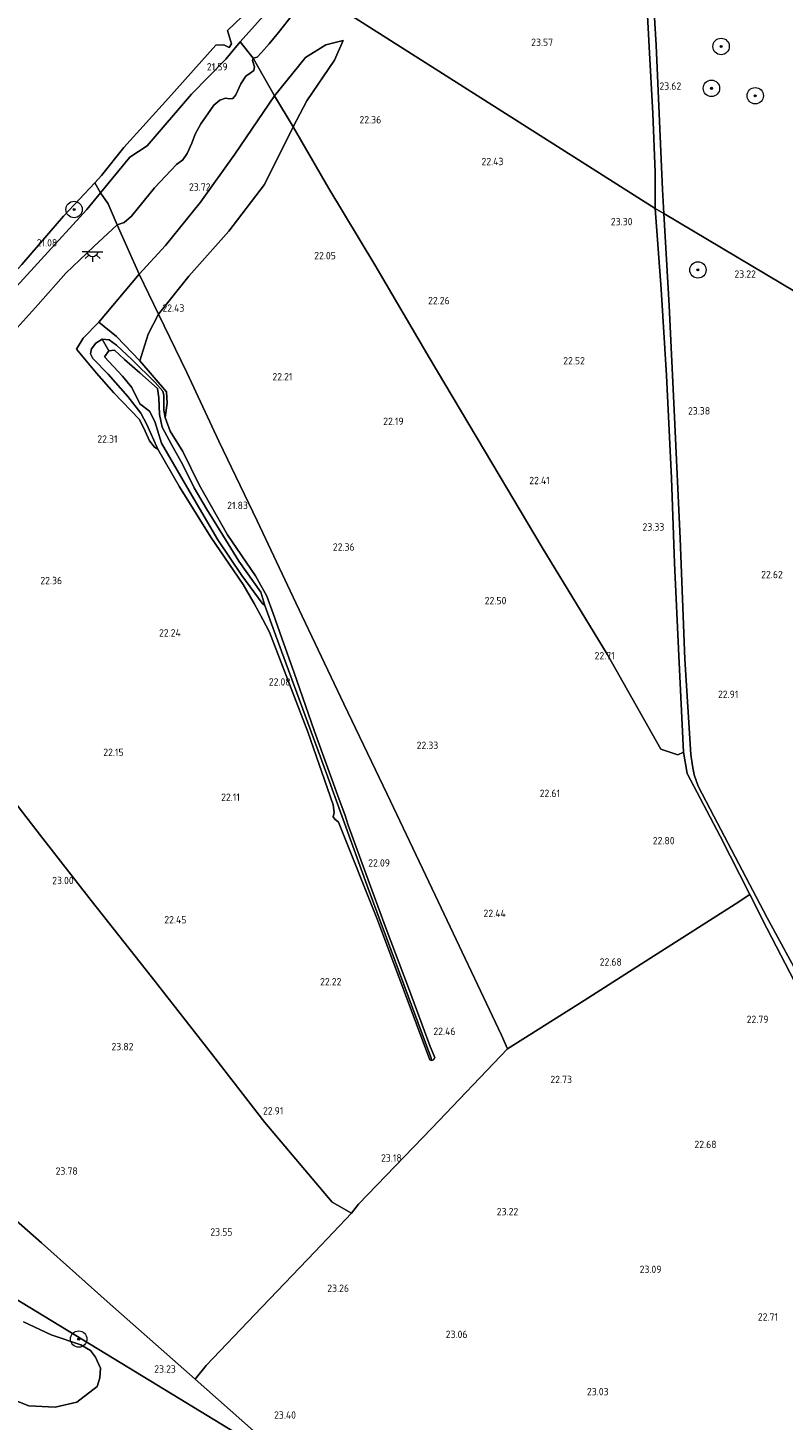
# Model space of a CAD drawing. Header units: metres. Extents: x 185049 to 189876, y 349292 to 352302.
# Tile 102 of 256: x 187994 to 188178, y 350560 to 350899. Entities that reach past the tile are written whole.
import ezdxf
from ezdxf.enums import TextEntityAlignment as Align

# ---------------------------------------------------------------- set-up
doc = ezdxf.new("R2010")
doc.units = ezdxf.units.M
for name, color, linetype, lineweight in [('B-WE-GR-BOOM-S', 90, 'Continuous', 25), ('B-WE-GR-GRAS-GV', 60, 'Continuous', 13), ('B-WE-GW-TALUD_KRUIN-G', 90, 'Continuous', 18), ('B-WE-GW-TALUD_TEEN-G', 90, 'Continuous', 18), ('B-WE-IE-TERREINAFSCHEIDING_DOORGANG-G', 210, 'Continuous', 18), ('B-WE-IE-TERREINAFSCHEIDING_KUNSTMATIG_HEKWERK-G', 20, 'IE-TERREINAFSCHEIDING-KUNSTMATIG', 18), ('B-WE-KL-ET_LS_OV_LICHTPUNT-S', 190, 'Continuous', 25), ('B-WE-OB-BEKLEDING_STORTSTEEN-GV', 30, 'Continuous', 18), ('B-WE-OB-OEVERVOORZIENING-G', 7, 'Continuous', 18), ('B-WE-OG-TERREIN_GROEN-GV', 7, 'Continuous', 18), ('B-WE-OG-WATER_GREPPEL-G', 160, 'Continuous', 18), ('B-WE-OG-WATER_RIVIER-GV', 130, 'Continuous', 18), ('B-WE-OG-WATER_SLOOT-G', 120, 'Continuous', 18), ('B-WE-OG-WATER_SLOOT-GV', 120, 'Continuous', 18), ('X-XX-AL-HOOGTELABEL-S', 7, 'Continuous', 25)]:
    doc.layers.add(name, color=color, linetype=linetype, lineweight=lineweight)
doc.styles.add('NLCS-ISO-ANNOTATIVE-T18', font='NLCS-ISO.ttf', dxfattribs={"height": 1.8})
doc.linetypes.add('IE-TERREINAFSCHEIDING-KUNSTMATIG', pattern='A,4,[82,NLCS.SHX,S=0.75,R=90,X=0,Y=0],4,-2', length=10)

# ---------------------------------------------------------------- blocks, each defined once
blk = doc.blocks.new('SAL-HOOGTELABEL-SO')
at = {"color": 0, "linetype": 'ByBlock', "lineweight": -2, "style": 'NLCS-ISO-ANNOTATIVE-T18'}
blk.add_attdef('HOOGTE', text='', height=1.8, dxfattribs=at).set_placement((2.79, 0), align=Align.RIGHT)
blk = doc.blocks.new('SGR-BOOM_01-SO')
at = {"linetype": 'ByBlock', "lineweight": 18}
h = blk.add_hatch(color=0, dxfattribs=at)
h.dxf.hatch_style = 1
edge = h.paths.add_edge_path()
edge.add_arc((0, 0), 0.25, 0, 360)
at = {"color": 0, "linetype": 'ByBlock', "lineweight": 18}
for radius in [2, 0.25]:
    blk.add_circle((0, 0), radius, dxfattribs=at)
blk = doc.blocks.new('SKL-ET_OV_LICHTPUNT-SO')
at = {"color": 0, "linetype": 'ByBlock', "lineweight": 18}
for points in [[(-1.25, 0), (-2.5, 0)], [(1.25, 0), (2.5, 0)], [(-0.92, -0.85), (-1.83, -1.7)], [(0, -1.25), (0, -2.5)], [(0.92, -0.85), (1.83, -1.7)]]:
    blk.add_lwpolyline(points, dxfattribs=at)
blk.add_lwpolyline([(0, 0), (1.25, 0, -1), (-1.25, 0)], format="xyb", close=True, dxfattribs=at)

msp = doc.modelspace()

# ---------------------------------------------------------------- linework, layer by layer
at = {"layer": 'B-WE-GR-GRAS-GV'}
for points in [[(188149.038, 350859.832, 23.886), (188149.377, 350853.973, 23.815), (188147.303, 350855.223, 23.935), (188147.255, 350864.036, 23.905), (188146.707, 350878.327, 23.944), (188145.82, 350894.587, 24.025), (188144.837, 350913.036, 24.162), (188144.102, 350928.879, 24.076), (188143.419, 350948.197, 23.999), (188142.931, 350965.839, 23.948), (188142.39, 350982.147, 24.085), (188141.987, 350996.902, 23.602), (188144.475, 351001.696, 23.657), (188144.893, 350999.663, 23.916), (188144.192, 350981.228, 23.939), (188144.76, 350959.654, 23.924), (188145.63, 350925.99, 24.021), (188147.501, 350894.998, 23.872)], [(188147.255, 350864.036, 23.905), (188147.303, 350855.223, 23.935), (188063.175, 350908.602, 23.426), (188072.337, 350917.727, 23.559), (188080.075, 350926.923, 23.589), (188087.41, 350934.654, 23.627), (188093.73, 350941.35, 23.67), (188100.614, 350950.428, 23.619), (188107.516, 350958.274, 23.52), (188115.955, 350967.226, 23.666), (188122.188, 350974.779, 23.619), (188126.679, 350980.817, 23.555), (188136.301, 350990.719, 23.508), (188139.348, 350993.011, 23.567), (188141.987, 350996.902, 23.602), (188142.39, 350982.147, 24.085), (188142.931, 350965.839, 23.948), (188143.419, 350948.197, 23.999), (188144.102, 350928.879, 24.076), (188144.837, 350913.036, 24.162), (188145.82, 350894.587, 24.025), (188146.707, 350878.327, 23.944)], [(188050.303, 350892.065, 23.561), (188049.324, 350891.824, 23.584), (188046.179, 350895.797, 21.561), (188059.557, 350910.869, 21.596), (188063.175, 350908.602, 23.426), (188061.902, 350906.413, 23.491), (188058.826, 350902.324, 23.453), (188055.492, 350898.062, 23.453), (188053.19, 350895.347, 23.515), (188051.368, 350893.164, 23.534)], [(188045.079, 350882.905, 23.645), (188044.375, 350882.012, 23.649), (188043.653, 350881.943, 23.641), (188042.605, 350882.081, 23.637), (188041.179, 350881.548, 23.645), (188039.753, 350880.328, 23.645), (188038.24, 350878.248, 23.649), (188036.556, 350875.825, 23.653), (188035.199, 350873.282, 23.645), (188034.391, 350871.065, 23.653), (188033.246, 350868.549, 23.666), (188032.213, 350867.053, 23.688), (188030.629, 350865.928, 23.727), (188025.28, 350860.253, 23.741), (188019.683, 350853.282, 23.644), (188017.866, 350851.782, 23.631), (188016.142, 350851.166, 23.644), (188013.999, 350856.335, 21.828), (188012.103, 350859.033, 21.284), (188019.273, 350867.676, 21.396), (188023.449, 350870.481, 21.434), (188034.259, 350883.082, 21.434), (188042.647, 350891.552, 21.519), (188046.179, 350895.797, 21.561), (188049.324, 350891.824, 23.584), (188049.134, 350891.274, 23.61), (188049.633, 350889.693, 23.603), (188049.444, 350888.8, 23.626), (188048.55, 350888.129, 23.614), (188047.519, 350887.442, 23.61), (188046.334, 350885.586, 23.614)], [(188062.392, 350881.385, 22.766), (188059.048, 350875.102, 22.719), (188054.534, 350882.644, 23.618), (188062.087, 350891.969, 23.474), (188067.006, 350895.097, 23.415), (188071.214, 350896.158, 23.228), (188069.099, 350891.332, 22.897)], [(188054.534, 350882.644, 23.618), (188044.871, 350868.418, 23.669), (188036.497, 350856.708, 23.69), (188027.937, 350846.205, 23.686), (188021.557, 350839.186, 23.703), (188016.142, 350851.166, 23.644), (188017.866, 350851.782, 23.631), (188019.683, 350853.282, 23.644), (188025.28, 350860.253, 23.741), (188030.629, 350865.928, 23.727), (188032.213, 350867.053, 23.688), (188033.246, 350868.549, 23.666), (188034.391, 350871.065, 23.653), (188035.199, 350873.282, 23.645), (188036.556, 350875.825, 23.653), (188038.24, 350878.248, 23.649), (188039.753, 350880.328, 23.645), (188041.179, 350881.548, 23.645), (188042.605, 350882.081, 23.637), (188043.653, 350881.943, 23.641), (188044.375, 350882.012, 23.649), (188045.079, 350882.905, 23.645), (188046.334, 350885.586, 23.614), (188047.519, 350887.442, 23.61), (188048.55, 350888.129, 23.614), (188049.444, 350888.8, 23.626), (188049.633, 350889.693, 23.603), (188049.134, 350891.274, 23.61), (188049.324, 350891.824, 23.584)], [(188033.664, 350838.708, 22.456), (188026.206, 350829.463, 22.609), (188021.557, 350839.186, 23.703), (188027.937, 350846.205, 23.686), (188036.497, 350856.708, 23.69), (188044.871, 350868.418, 23.669), (188054.534, 350882.644, 23.618), (188059.048, 350875.102, 22.719), (188052.047, 350861.057, 22.427), (188043.374, 350849.683, 22.363)], [(188148.653, 350723.453, 23.169), (188152.815, 350722.013, 23.203), (188154.171, 350722.718, 23.275), (188155.052, 350717.51, 23.433), (188163.129, 350702.179, 23.164), (188170.335, 350687.981, 22.911), (188166.812, 350685.632, 22.796), (188146.855, 350672.998, 22.876), (188129.991, 350662.173, 22.613), (188111.33, 350650.417, 22.584), (188109.864, 350653.671, 22.554), (188093.674, 350687.799, 22.376), (188081.939, 350712.483, 22.282), (188071.436, 350734.469, 22.257), (188059.742, 350759.086, 22.1), (188050.295, 350779.022, 21.824), (188040.968, 350798.5, 21.875), (188033.143, 350815.18, 22.13), (188026.206, 350829.463, 22.609), (188033.664, 350838.708, 22.456), (188043.374, 350849.683, 22.363), (188052.047, 350861.057, 22.427), (188059.048, 350875.102, 22.719), (188067.765, 350860.088, 22.236), (188078.955, 350841.425, 22.151), (188092.23, 350818.882, 22.202), (188105.667, 350796.206, 22.253), (188119.764, 350772.597, 22.456), (188135.62, 350746.59, 22.74)], [(188023.685, 350824.541, 22.554), (188021.727, 350818.041, 22.38), (188015.972, 350823.987, 23.203), (188011.665, 350827.459, 23.775), (188021.557, 350839.186, 23.703), (188026.206, 350829.463, 22.609)], [(188015.972, 350823.987, 23.203), (188021.727, 350818.041, 22.38), (188028.189, 350810.512, 21.824), (188028.378, 350807.731, 21.875), (188027.845, 350804.262, 21.85), (188027.56, 350805.994, 21.608), (188027.526, 350809.62, 21.593), (188027.268, 350810.651, 21.623), (188025.429, 350812.816, 21.712), (188019.759, 350818.401, 22.011), (188015.995, 350821.872, 22.142), (188014.225, 350823.143, 22.188), (188012.49, 350823.367, 22.219), (188010.995, 350822.353, 22.211), (188009.946, 350820.944, 22.25), (188009.637, 350819.723, 22.253), (188010.204, 350818.624, 22.242), (188013.985, 350814.843, 21.935), (188018.797, 350809.345, 21.754), (188021.907, 350805.341, 21.738), (188023.402, 350802.574, 21.731), (188026.066, 350796.56, 21.704), (188025.284, 350797.021, 21.873), (188024.089, 350798.552, 21.965), (188023.023, 350800.889, 22.027), (188021.614, 350803.741, 22.142), (188015.346, 350810.264, 22.444), (188011.106, 350815.068, 22.986), (188006.256, 350820.876, 23.534), (188007.899, 350823.615, 23.589), (188011.665, 350827.459, 23.775)], [(188092.584, 350648.387, 22.127), (188092.861, 350647.557, 22.378), (188092.4, 350647.665, 22.357), (188079.631, 350681.843, 22.119), (188070.076, 350705.608, 21.973), (188069.217, 350706.381, 21.969), (188068.787, 350706.897, 21.969), (188069.079, 350707.996, 21.996), (188068.822, 350709.887, 22.015), (188062.601, 350727.603, 22.081), (188053.303, 350751.969, 22.054), (188051.654, 350755.028, 21.869), (188049.557, 350758.911, 21.842), (188046.842, 350763.534, 21.75), (188038.971, 350775.115, 21.692), (188031.393, 350787.367, 21.685), (188026.066, 350796.56, 21.704), (188023.402, 350802.574, 21.731), (188021.907, 350805.341, 21.738), (188018.797, 350809.345, 21.754), (188013.985, 350814.843, 21.935), (188010.204, 350818.624, 22.242), (188009.637, 350819.723, 22.253), (188009.946, 350820.944, 22.25), (188010.995, 350822.353, 22.211), (188012.49, 350823.367, 22.219), (188014.134, 350820.511, 21.332), (188013.053, 350818.994, 21.332), (188017.455, 350814.305, 21.167), (188019.743, 350811.574, 21.18), (188021.671, 350807.59, 21.209), (188024.019, 350805.776, 21.231), (188025.336, 350803.275, 21.277), (188026.989, 350797.962, 21.248), (188033.755, 350786.368, 21.282), (188040.676, 350774.424, 21.345), (188046.561, 350765.717, 21.362), (188051.517, 350758.965, 21.4), (188052.13, 350758.396, 21.466), (188054.742, 350751.248, 21.635), (188067.15, 350717.465, 21.819), (188077.358, 350689.422, 21.865)], [(188015.995, 350821.872, 22.142), (188019.759, 350818.401, 22.011), (188025.429, 350812.816, 21.712), (188027.268, 350810.651, 21.623), (188027.526, 350809.62, 21.593), (188027.56, 350805.994, 21.608), (188027.845, 350804.262, 21.85), (188029.092, 350800.935, 21.676), (188032.197, 350795.968, 21.731), (188036.15, 350787.861, 21.867), (188043.058, 350775.644, 21.679), (188049.863, 350765.626, 21.652), (188052.63, 350760.677, 21.66), (188054.16, 350756.518, 21.736), (188056.273, 350750.435, 21.905), (188059.281, 350742.015, 22.021), (188064.179, 350727.925, 21.994), (188070.554, 350710.518, 22.025), (188071.671, 350707.511, 22.04), (188072.462, 350704.882, 22.028), (188076.741, 350693.077, 22.036), (188081.742, 350679.622, 22.094), (188087.138, 350665.239, 22.14), (188092.465, 350650.977, 22.374), (188093.6, 350648.262, 22.393), (188093.256, 350647.66, 22.382), (188092.861, 350647.557, 22.378), (188092.584, 350648.387, 22.127), (188077.358, 350689.422, 21.865), (188067.15, 350717.465, 21.819), (188054.742, 350751.248, 21.635), (188052.13, 350758.396, 21.466), (188051.169, 350761.688, 21.392), (188045.814, 350769.236, 21.332), (188041.919, 350775.547, 21.315), (188037.963, 350781.964, 21.286), (188034.919, 350787.072, 21.315), (188032.189, 350792.748, 21.26), (188029.431, 350797.652, 21.265), (188027.152, 350801.918, 21.294), (188026.448, 350805.015, 21.226), (188026.324, 350809.069, 21.201), (188025.993, 350811.332, 21.222), (188021.659, 350815.166, 21.248), (188017.936, 350818.353, 21.273), (188015.551, 350820.693, 21.303), (188014.134, 350820.511, 21.332), (188012.49, 350823.367, 22.219), (188014.225, 350823.143, 22.188)]]:
    msp.add_polyline3d(points, close=True, dxfattribs=at)
for points in [[(188231.162, 350805.324, 22.541), (188149.377, 350853.973, 23.815), (188149.038, 350859.832, 23.886), (188147.501, 350894.998, 23.872), (188145.63, 350925.99, 24.021)], [(188063.175, 350908.602, 23.426), (188147.303, 350855.223, 23.935), (188148.754, 350835.558, 23.657), (188150.087, 350814.46, 23.338), (188151.303, 350789.499, 23.508), (188152.035, 350768.758, 23.427), (188153.028, 350746.199, 23.232), (188154.171, 350722.718, 23.275), (188152.815, 350722.013, 23.203), (188148.653, 350723.453, 23.169), (188135.62, 350746.59, 22.74), (188119.764, 350772.597, 22.456), (188105.667, 350796.206, 22.253), (188092.23, 350818.882, 22.202), (188078.955, 350841.425, 22.151), (188067.765, 350860.088, 22.236), (188059.048, 350875.102, 22.719), (188062.392, 350881.385, 22.766), (188069.099, 350891.332, 22.897), (188071.214, 350896.158, 23.228), (188067.006, 350895.097, 23.415), (188062.087, 350891.969, 23.474), (188054.534, 350882.644, 23.618), (188049.324, 350891.824, 23.584), (188050.303, 350892.065, 23.561), (188051.368, 350893.164, 23.534), (188053.19, 350895.347, 23.515), (188055.492, 350898.062, 23.453), (188058.826, 350902.324, 23.453)], [(187981.235, 350824.853, 21.358), (187997.657, 350842.724, 21.388), (188008.791, 350854.965, 21.349), (188012.103, 350859.033, 21.284), (188013.999, 350856.335, 21.828), (188016.142, 350851.166, 23.644), (188010.492, 350845.926, 23.729), (188003.695, 350839.401, 23.724), (187996.884, 350831.757, 23.685), (187990.307, 350824.487, 23.742)], [(188189.113, 350651.617, 22.799), (188174.485, 350679.803, 22.851), (188170.335, 350687.981, 22.911), (188163.129, 350702.179, 23.164), (188155.052, 350717.51, 23.433), (188154.171, 350722.718, 23.275), (188153.028, 350746.199, 23.232), (188152.035, 350768.758, 23.427), (188151.303, 350789.499, 23.508), (188150.087, 350814.46, 23.338), (188148.754, 350835.558, 23.657), (188147.303, 350855.223, 23.935), (188149.377, 350853.973, 23.815), (188150.676, 350831.545, 23.543), (188152.012, 350804.326, 23.491), (188153.416, 350774.737, 23.394), (188154.519, 350745.381, 23.14), (188155.989, 350722.104, 23.341), (188156.356, 350719.332, 23.423), (188156.791, 350717.195, 23.379), (188157.793, 350714.356, 23.282), (188161.6, 350707.109, 23.125), (188174.592, 350682.329, 22.736), (188186.582, 350660.221, 22.669)], [(187990.307, 350824.487, 23.742), (187996.884, 350831.757, 23.685), (188003.695, 350839.401, 23.724), (188010.492, 350845.926, 23.729), (188016.142, 350851.166, 23.644), (188021.557, 350839.186, 23.703), (188011.665, 350827.459, 23.775), (188007.899, 350823.615, 23.589), (188006.256, 350820.876, 23.534), (188011.106, 350815.068, 22.986), (188015.346, 350810.264, 22.444), (188021.614, 350803.741, 22.142), (188023.023, 350800.889, 22.027), (188024.089, 350798.552, 21.965), (188025.284, 350797.021, 21.873), (188026.066, 350796.56, 21.704), (188031.393, 350787.367, 21.685), (188038.971, 350775.115, 21.692), (188046.842, 350763.534, 21.75), (188049.557, 350758.911, 21.842), (188051.654, 350755.028, 21.869), (188053.303, 350751.969, 22.054), (188062.601, 350727.603, 22.081), (188068.822, 350709.887, 22.015), (188069.079, 350707.996, 21.996), (188068.787, 350706.897, 21.969), (188069.217, 350706.381, 21.969), (188070.076, 350705.608, 21.973), (188079.631, 350681.843, 22.119), (188092.4, 350647.665, 22.357), (188092.861, 350647.557, 22.378), (188093.256, 350647.66, 22.382), (188093.6, 350648.262, 22.393), (188092.465, 350650.977, 22.374), (188087.138, 350665.239, 22.14), (188081.742, 350679.622, 22.094), (188076.741, 350693.077, 22.036), (188072.462, 350704.882, 22.028), (188071.671, 350707.511, 22.04), (188070.554, 350710.518, 22.025), (188064.179, 350727.925, 21.994), (188059.281, 350742.015, 22.021), (188056.273, 350750.435, 21.905), (188054.16, 350756.518, 21.736), (188052.63, 350760.677, 21.66), (188049.863, 350765.626, 21.652), (188043.058, 350775.644, 21.679), (188036.15, 350787.861, 21.867), (188032.197, 350795.968, 21.731), (188029.092, 350800.935, 21.676), (188027.845, 350804.262, 21.85), (188028.378, 350807.731, 21.875), (188028.189, 350810.512, 21.824), (188021.727, 350818.041, 22.38), (188023.685, 350824.541, 22.554), (188026.206, 350829.463, 22.609), (188033.143, 350815.18, 22.13), (188040.968, 350798.5, 21.875), (188050.295, 350779.022, 21.824), (188059.742, 350759.086, 22.1), (188071.436, 350734.469, 22.257), (188081.939, 350712.483, 22.282), (188093.674, 350687.799, 22.376), (188109.864, 350653.671, 22.554), (188111.33, 350650.417, 22.584), (188092.854, 350631.055, 22.923), (188075.001, 350612.506, 23.381), (188073.276, 350610.342, 23.334), (188068.575, 350613.001, 23.385), (188052.157, 350632.455, 22.944), (188039.382, 350648.953, 22.622), (188024.518, 350667.955, 22.893), (188009.817, 350686.559, 22.931), (187997.472, 350702.387, 22.707), (187982.888, 350721.214, 22.613)], [(188186.582, 350660.221, 22.669), (188174.592, 350682.329, 22.736), (188161.6, 350707.109, 23.125), (188157.793, 350714.356, 23.282), (188156.791, 350717.195, 23.379), (188156.356, 350719.332, 23.423), (188155.989, 350722.104, 23.341), (188154.519, 350745.381, 23.14), (188153.416, 350774.737, 23.394), (188152.012, 350804.326, 23.491), (188150.676, 350831.545, 23.543), (188149.377, 350853.973, 23.815), (188231.162, 350805.324, 22.541)], [(187982.888, 350721.214, 22.613), (187997.472, 350702.387, 22.707), (188009.817, 350686.559, 22.931), (188024.518, 350667.955, 22.893), (188039.382, 350648.953, 22.622), (188052.157, 350632.455, 22.944), (188068.575, 350613.001, 23.385), (188073.276, 350610.342, 23.334), (188064.322, 350600.946, 23.364), (188049.623, 350585.564, 23.589), (188037.835, 350573.168, 23.453), (188035.171, 350569.847, 23.406), (188014.489, 350588.117, 23.288), (187997.727, 350603.122, 23.432), (187979.242, 350619.379, 23.83)], [(188232.685, 350439.4, 21.973), (188155.467, 350487.14, 21.973), (188060.802, 350547.247, 23.08), (188035.171, 350569.847, 23.406), (188037.835, 350573.168, 23.453), (188049.623, 350585.564, 23.589), (188064.322, 350600.946, 23.364), (188073.276, 350610.342, 23.334), (188075.001, 350612.506, 23.381), (188092.854, 350631.055, 22.923), (188111.33, 350650.417, 22.584), (188129.991, 350662.173, 22.613), (188146.855, 350672.998, 22.876), (188166.812, 350685.632, 22.796), (188170.335, 350687.981, 22.911), (188174.485, 350679.803, 22.851), (188189.113, 350651.617, 22.799)], [(187979.242, 350619.379, 23.83), (187997.727, 350603.122, 23.432), (188014.489, 350588.117, 23.288), (188035.171, 350569.847, 23.406), (188060.802, 350547.247, 23.08), (188015.412, 350574.865, 23.247), (187988.904, 350590.993, 23.416)], [(187988.904, 350590.993, 23.416), (188015.412, 350574.865, 23.247), (188060.802, 350547.247, 23.08)], [(187981.012, 350568.744, 23.29), (187994.668, 350563.371, 23.249), (188001.078, 350563.086, 23.12), (188006.299, 350564.239, 23.202), (188011.298, 350568.124, 23.32), (188011.92, 350570.203, 23.33), (188012.125, 350572.561, 23.346), (188010.91, 350575.2, 23.338), (188009.676, 350576.83, 23.338), (188007.313, 350578.238, 23.354), (188000.063, 350580.681, 23.416), (187993.362, 350583.872, 23.323)]]:
    msp.add_polyline3d(points, dxfattribs=at)
at = {"layer": 'B-WE-GW-TALUD_KRUIN-G'}
for points in [[(188034.391, 350871.065, 23.653), (188035.199, 350873.282, 23.645), (188036.556, 350875.825, 23.653), (188038.24, 350878.248, 23.649), (188039.753, 350880.328, 23.645), (188041.179, 350881.548, 23.645), (188042.605, 350882.081, 23.637), (188043.653, 350881.943, 23.641), (188044.375, 350882.012, 23.649), (188045.079, 350882.905, 23.645), (188046.334, 350885.586, 23.614), (188047.519, 350887.442, 23.61), (188048.55, 350888.129, 23.614), (188049.444, 350888.8, 23.626), (188049.633, 350889.693, 23.603), (188049.134, 350891.274, 23.61), (188049.324, 350891.824, 23.584), (188050.303, 350892.065, 23.561), (188051.368, 350893.164, 23.534), (188053.19, 350895.347, 23.515), (188055.492, 350898.062, 23.453), (188058.826, 350902.324, 23.453), (188061.902, 350906.413, 23.491), (188063.175, 350908.602, 23.426)], [(188071.214, 350896.158, 23.228), (188067.006, 350895.097, 23.415), (188062.087, 350891.969, 23.474), (188054.534, 350882.644, 23.618), (188044.871, 350868.418, 23.669), (188036.497, 350856.708, 23.69), (188027.937, 350846.205, 23.686), (188021.557, 350839.186, 23.703), (188011.665, 350827.459, 23.775)], [(187990.307, 350824.487, 23.742), (187996.884, 350831.757, 23.685), (188003.695, 350839.401, 23.724), (188010.492, 350845.926, 23.729), (188016.142, 350851.166, 23.644), (188017.866, 350851.782, 23.631), (188019.683, 350853.282, 23.644), (188025.28, 350860.253, 23.741), (188030.629, 350865.928, 23.727), (188032.213, 350867.053, 23.688), (188033.246, 350868.549, 23.666), (188034.391, 350871.065, 23.653)], [(188036.15, 350787.861, 21.867), (188032.197, 350795.968, 21.731), (188029.092, 350800.935, 21.676), (188027.845, 350804.262, 21.85), (188028.378, 350807.731, 21.875), (188028.189, 350810.512, 21.824)], [(188021.614, 350803.741, 22.142), (188023.023, 350800.889, 22.027), (188024.089, 350798.552, 21.965), (188025.284, 350797.021, 21.873), (188026.066, 350796.56, 21.704)]]:
    msp.add_polyline3d(points, dxfattribs=at)
at = {"layer": 'B-WE-GW-TALUD_TEEN-G'}
msp.add_polyline3d([(188021.727, 350818.041, 22.38), (188023.685, 350824.541, 22.554), (188026.206, 350829.463, 22.609), (188033.664, 350838.708, 22.456), (188043.374, 350849.683, 22.363), (188052.047, 350861.057, 22.427), (188059.048, 350875.102, 22.719), (188062.392, 350881.385, 22.766), (188069.099, 350891.332, 22.897), (188071.214, 350896.158, 23.228)], dxfattribs=at)
msp.add_polyline3d([(188052.13, 350758.396, 21.466), (188051.517, 350758.965, 21.4), (188046.561, 350765.717, 21.362), (188040.676, 350774.424, 21.345), (188033.755, 350786.368, 21.282), (188026.989, 350797.962, 21.248), (188025.336, 350803.275, 21.277), (188024.019, 350805.776, 21.231), (188021.671, 350807.59, 21.209), (188019.743, 350811.574, 21.18), (188017.455, 350814.305, 21.167), (188013.053, 350818.994, 21.332), (188014.134, 350820.511, 21.332), (188015.551, 350820.693, 21.303), (188017.936, 350818.353, 21.273), (188021.659, 350815.166, 21.248), (188025.993, 350811.332, 21.222), (188026.324, 350809.069, 21.201), (188026.448, 350805.015, 21.226), (188027.152, 350801.918, 21.294), (188029.431, 350797.652, 21.265), (188032.189, 350792.748, 21.26), (188034.919, 350787.072, 21.315), (188037.963, 350781.964, 21.286), (188041.919, 350775.547, 21.315), (188045.814, 350769.236, 21.332), (188051.169, 350761.688, 21.392)], close=True, dxfattribs=at)
at = {"layer": 'B-WE-IE-TERREINAFSCHEIDING_DOORGANG-G'}
for points in [[(188148.653, 350723.453, 23.169), (188152.815, 350722.013, 23.203)], [(188166.812, 350685.632, 22.796), (188170.335, 350687.981, 22.911)], [(188109.864, 350653.671, 22.554), (188111.33, 350650.417, 22.584)], [(188075.001, 350612.506, 23.381), (188073.276, 350610.342, 23.334), (188068.575, 350613.001, 23.385)], [(188037.835, 350573.168, 23.453), (188035.171, 350569.847, 23.406)]]:
    msp.add_polyline3d(points, dxfattribs=at)
at = {"layer": 'B-WE-IE-TERREINAFSCHEIDING_KUNSTMATIG_HEKWERK-G'}
for points in [[(188140.533, 351005.994, 20.903), (188141.909, 351001.215, 22.186), (188141.987, 350996.902, 23.602), (188142.39, 350982.147, 24.085), (188142.931, 350965.839, 23.948), (188143.419, 350948.197, 23.999), (188144.102, 350928.879, 24.076), (188144.837, 350913.036, 24.162), (188145.82, 350894.587, 24.025), (188146.707, 350878.327, 23.944), (188147.255, 350864.036, 23.905), (188147.303, 350855.223, 23.935)], [(188145.63, 350925.99, 24.021), (188147.501, 350894.998, 23.872), (188149.038, 350859.832, 23.886), (188149.377, 350853.973, 23.815), (188150.676, 350831.545, 23.543), (188152.012, 350804.326, 23.491), (188153.416, 350774.737, 23.394), (188154.519, 350745.381, 23.14), (188155.989, 350722.104, 23.341), (188156.356, 350719.332, 23.423), (188156.791, 350717.195, 23.379), (188157.793, 350714.356, 23.282), (188161.6, 350707.109, 23.125), (188174.592, 350682.329, 22.736), (188186.582, 350660.221, 22.669)], [(188148.653, 350723.453, 23.169), (188135.62, 350746.59, 22.74), (188119.764, 350772.597, 22.456), (188105.667, 350796.206, 22.253), (188092.23, 350818.882, 22.202), (188078.955, 350841.425, 22.151), (188067.765, 350860.088, 22.236), (188059.048, 350875.102, 22.719), (188054.534, 350882.644, 23.618), (188049.324, 350891.824, 23.584), (188046.179, 350895.797, 21.561)], [(188016.142, 350851.166, 23.644), (188013.999, 350856.335, 21.828), (188012.103, 350859.033, 21.284), (188010.702, 350861.451, 20.903)], [(188147.303, 350855.223, 23.935), (188148.754, 350835.558, 23.657), (188150.087, 350814.46, 23.338), (188151.303, 350789.499, 23.508), (188152.035, 350768.758, 23.427), (188153.028, 350746.199, 23.232), (188154.171, 350722.718, 23.275), (188152.815, 350722.013, 23.203)], [(188016.142, 350851.166, 23.644), (188021.557, 350839.186, 23.703), (188026.206, 350829.463, 22.609), (188033.143, 350815.18, 22.13), (188040.968, 350798.5, 21.875), (188050.295, 350779.022, 21.824), (188059.742, 350759.086, 22.1), (188071.436, 350734.469, 22.257), (188081.939, 350712.483, 22.282), (188093.674, 350687.799, 22.376), (188109.864, 350653.671, 22.554)], [(188011.665, 350827.459, 23.775), (188007.899, 350823.615, 23.589), (188006.256, 350820.876, 23.534), (188011.106, 350815.068, 22.986), (188015.346, 350810.264, 22.444), (188021.614, 350803.741, 22.142)], [(188021.727, 350818.041, 22.38), (188015.972, 350823.987, 23.203), (188011.665, 350827.459, 23.775)], [(188028.189, 350810.512, 21.824), (188021.727, 350818.041, 22.38)], [(188068.575, 350613.001, 23.385), (188052.157, 350632.455, 22.944), (188039.382, 350648.953, 22.622), (188024.518, 350667.955, 22.893), (188009.817, 350686.559, 22.931), (187997.472, 350702.387, 22.707), (187982.888, 350721.214, 22.613), (187970.558, 350737.026, 22.753), (187958.315, 350752.589, 23.135), (187948.527, 350764.912, 23.784), (187944.578, 350770.069, 23.738)], [(188240.811, 350571.693, 22.642), (188230.186, 350572.583, 22.694), (188225.498, 350580.895, 22.604), (188221.465, 350588.663, 22.649), (188211.524, 350607.267, 22.686), (188201.872, 350627.038, 22.35), (188189.113, 350651.617, 22.799), (188174.485, 350679.803, 22.851), (188170.335, 350687.981, 22.911), (188163.129, 350702.179, 23.164), (188155.052, 350717.51, 23.433), (188154.171, 350722.718, 23.275)], [(187880.064, 350706.96, 20.903), (187886.792, 350700.921, 23.177), (187909.573, 350680.718, 23.928), (187936.973, 350656.863, 23.69), (187959.354, 350636.893, 23.75), (187979.242, 350619.379, 23.83), (187997.727, 350603.122, 23.432), (188014.489, 350588.117, 23.288), (188035.171, 350569.847, 23.406), (188060.802, 350547.247, 23.08)], [(188075.001, 350612.506, 23.381), (188092.854, 350631.055, 22.923), (188111.33, 350650.417, 22.584), (188129.991, 350662.173, 22.613), (188146.855, 350672.998, 22.876), (188166.812, 350685.632, 22.796)], [(188037.835, 350573.168, 23.453), (188049.623, 350585.564, 23.589), (188064.322, 350600.946, 23.364), (188073.276, 350610.342, 23.334)]]:
    msp.add_polyline3d(points, dxfattribs=at)
at = {"layer": 'B-WE-OB-BEKLEDING_STORTSTEEN-GV'}
for points in [[(188046.179, 350895.797, 21.561), (188042.647, 350891.552, 21.519), (188034.259, 350883.082, 21.434), (188023.449, 350870.481, 21.434), (188019.273, 350867.676, 21.396), (188012.103, 350859.033, 21.284), (188010.702, 350861.451, 20.903), (188012.359, 350863.223, 20.903), (188017.778, 350870.086, 20.903), (188028.688, 350882.053, 20.903), (188040.203, 350894.976, 20.903), (188042.125, 350895.034, 20.903), (188043.428, 350894.433, 20.903), (188044.063, 350895.277, 20.903), (188043.083, 350898.562, 20.903), (188048.378, 350903.629, 20.903), (188056.181, 350912.985, 20.903), (188059.557, 350910.869, 21.596)], [(187939.895, 350777.626, 21.447), (187939.016, 350776.07, 21.299), (187936.723, 350778.158, 20.903), (187942.512, 350785.12, 20.903), (187952.756, 350796.556, 20.903), (187961.712, 350806.305, 20.903), (187972.695, 350819.01, 20.903), (187983.536, 350831.229, 20.903), (187992.9, 350841.556, 20.903), (188003.119, 350853.338, 20.903), (188010.702, 350861.451, 20.903), (188012.103, 350859.033, 21.284), (188008.791, 350854.965, 21.349), (187997.657, 350842.724, 21.388), (187981.235, 350824.853, 21.358), (187969.051, 350810.773, 21.383), (187957.135, 350796.864, 21.405), (187946.334, 350784.965, 21.269)]]:
    msp.add_polyline3d(points, close=True, dxfattribs=at)
at = {"layer": 'B-WE-OB-OEVERVOORZIENING-G'}
msp.add_polyline3d([(188048.378, 350903.629, 20.903), (188043.083, 350898.562, 20.903), (188044.063, 350895.277, 20.903), (188043.428, 350894.433, 20.903), (188042.125, 350895.034, 20.903), (188040.203, 350894.976, 20.903), (188028.688, 350882.053, 20.903), (188017.778, 350870.086, 20.903), (188012.359, 350863.223, 20.903), (188010.702, 350861.451, 20.903), (188003.119, 350853.338, 20.903), (187992.9, 350841.556, 20.903)], dxfattribs=at)
at = {"layer": 'B-WE-OG-TERREIN_GROEN-GV'}
msp.add_polyline3d([(187993.362, 350583.872, 23.323), (188000.063, 350580.681, 23.416), (188007.313, 350578.238, 23.354), (188009.676, 350576.83, 23.338), (188010.91, 350575.2, 23.338), (188012.125, 350572.561, 23.346), (188011.92, 350570.203, 23.33), (188011.298, 350568.124, 23.32), (188006.299, 350564.239, 23.202), (188001.078, 350563.086, 23.12), (187994.668, 350563.371, 23.249), (187981.012, 350568.744, 23.29)], dxfattribs=at)
at = {"layer": 'B-WE-OG-WATER_GREPPEL-G'}
msp.add_polyline3d([(188092.584, 350648.387, 22.127), (188077.358, 350689.422, 21.865), (188067.15, 350717.465, 21.819), (188054.742, 350751.248, 21.635), (188052.13, 350758.396, 21.466)], dxfattribs=at)
at = {"layer": 'B-WE-OG-WATER_RIVIER-GV'}
msp.add_polyline3d([(188048.378, 350903.629, 20.903), (188043.083, 350898.562, 20.903), (188044.063, 350895.277, 20.903), (188043.428, 350894.433, 20.903), (188042.125, 350895.034, 20.903), (188040.203, 350894.976, 20.903), (188028.688, 350882.053, 20.903), (188017.778, 350870.086, 20.903), (188012.359, 350863.223, 20.903), (188010.702, 350861.451, 20.903), (188003.119, 350853.338, 20.903), (187992.9, 350841.556, 20.903)], dxfattribs=at)
at = {"layer": 'B-WE-OG-WATER_SLOOT-G'}
for points in [[(188092.4, 350647.665, 22.357), (188079.631, 350681.843, 22.119), (188070.076, 350705.608, 21.973), (188069.217, 350706.381, 21.969), (188068.787, 350706.897, 21.969), (188069.079, 350707.996, 21.996), (188068.822, 350709.887, 22.015), (188062.601, 350727.603, 22.081), (188053.303, 350751.969, 22.054), (188051.654, 350755.028, 21.869), (188049.557, 350758.911, 21.842), (188046.842, 350763.534, 21.75), (188038.971, 350775.115, 21.692), (188031.393, 350787.367, 21.685), (188026.066, 350796.56, 21.704), (188023.402, 350802.574, 21.731), (188021.907, 350805.341, 21.738), (188018.797, 350809.345, 21.754), (188013.985, 350814.843, 21.935), (188010.204, 350818.624, 22.242), (188009.637, 350819.723, 22.253), (188009.946, 350820.944, 22.25), (188010.995, 350822.353, 22.211), (188012.49, 350823.367, 22.219), (188014.225, 350823.143, 22.188), (188015.995, 350821.872, 22.142), (188019.759, 350818.401, 22.011), (188025.429, 350812.816, 21.712), (188027.268, 350810.651, 21.623), (188027.526, 350809.62, 21.593), (188027.56, 350805.994, 21.608), (188027.845, 350804.262, 21.85)], [(188036.15, 350787.861, 21.867), (188043.058, 350775.644, 21.679), (188049.863, 350765.626, 21.652), (188052.63, 350760.677, 21.66), (188054.16, 350756.518, 21.736), (188056.273, 350750.435, 21.905), (188059.281, 350742.015, 22.021), (188064.179, 350727.925, 21.994), (188070.554, 350710.518, 22.025), (188071.671, 350707.511, 22.04), (188072.462, 350704.882, 22.028), (188076.741, 350693.077, 22.036), (188081.742, 350679.622, 22.094), (188087.138, 350665.239, 22.14), (188092.465, 350650.977, 22.374), (188093.6, 350648.262, 22.393), (188093.256, 350647.66, 22.382), (188092.861, 350647.557, 22.378), (188092.4, 350647.665, 22.357)]]:
    msp.add_polyline3d(points, dxfattribs=at)
at = {"layer": 'B-WE-OG-WATER_SLOOT-GV'}
msp.add_polyline3d([(188051.169, 350761.688, 21.392), (188052.13, 350758.396, 21.466), (188051.517, 350758.965, 21.4), (188046.561, 350765.717, 21.362), (188040.676, 350774.424, 21.345), (188033.755, 350786.368, 21.282), (188026.989, 350797.962, 21.248), (188025.336, 350803.275, 21.277), (188024.019, 350805.776, 21.231), (188021.671, 350807.59, 21.209), (188019.743, 350811.574, 21.18), (188017.455, 350814.305, 21.167), (188013.053, 350818.994, 21.332), (188014.134, 350820.511, 21.332), (188015.551, 350820.693, 21.303), (188017.936, 350818.353, 21.273), (188021.659, 350815.166, 21.248), (188025.993, 350811.332, 21.222), (188026.324, 350809.069, 21.201), (188026.448, 350805.015, 21.226), (188027.152, 350801.918, 21.294), (188029.431, 350797.652, 21.265), (188032.189, 350792.748, 21.26), (188034.919, 350787.072, 21.315), (188037.963, 350781.964, 21.286), (188041.919, 350775.547, 21.315), (188045.814, 350769.236, 21.332)], close=True, dxfattribs=at)

# ---------------------------------------------------------------- block references
at = {"layer": 'B-WE-GR-BOOM-S'}
for p in [(188163.358, 350894.672, 23.468), (188161.004, 350884.471, 23.556), (188171.676, 350882.666, 23.451), (188005.671, 350854.935, 21.047), (188157.709, 350840.213, 23.381), (188006.795, 350579.646, 23.296)]:
    msp.add_blockref('SGR-BOOM_01-SO', p, dxfattribs=at)
at = {"layer": 'B-WE-KL-ET_LS_OV_LICHTPUNT-S'}
msp.add_blockref('SKL-ET_OV_LICHTPUNT-SO', (188010.177, 350844.661, 24.275), dxfattribs=at)
at = {"layer": 'X-XX-AL-HOOGTELABEL-S'}
for p, values in [((188119.622, 350894.805, 23.572), {'HOOGTE': '23.57'}), ((188040.299, 350888.818, 21.587), {'HOOGTE': '21.59'}), ((188150.841, 350884.117, 23.623), {'HOOGTE': '23.62'}), ((188077.738, 350875.921, 22.363), {'HOOGTE': '22.36'}), ((188107.521, 350865.734, 22.427), {'HOOGTE': '22.43'}), ((188036.139, 350859.519, 23.716), {'HOOGTE': '23.72'}), ((188138.974, 350851.098, 23.3), {'HOOGTE': '23.30'}), ((187998.776, 350845.922, 21.082), {'HOOGTE': '21.08'}), ((188066.679, 350842.804, 22.049), {'HOOGTE': '22.05'}), ((188169.046, 350838.302, 23.22), {'HOOGTE': '23.22'}), ((188029.751, 350830.013, 22.427), {'HOOGTE': '22.43'}), ((188094.422, 350831.847, 22.257), {'HOOGTE': '22.26'}), ((188127.361, 350817.174, 22.52), {'HOOGTE': '22.52'}), ((188056.095, 350813.271, 22.206), {'HOOGTE': '22.21'}), ((188083.19, 350802.413, 22.185), {'HOOGTE': '22.19'}), ((188157.899, 350804.966, 23.381), {'HOOGTE': '23.38'}), ((188013.463, 350798.091, 22.312), {'HOOGTE': '22.31'}), ((188118.813, 350787.995, 22.414), {'HOOGTE': '22.41'}), ((188045.238, 350781.917, 21.833), {'HOOGTE': '21.83'}), ((188146.722, 350776.686, 23.33), {'HOOGTE': '23.33'}), ((188071.254, 350771.783, 22.355), {'HOOGTE': '22.36'}), ((188175.595, 350765.073, 22.617), {'HOOGTE': '22.62'}), ((187999.953, 350763.615, 22.359), {'HOOGTE': '22.36'}), ((188108.239, 350758.725, 22.503), {'HOOGTE': '22.50'}), ((188028.891, 350750.86, 22.236), {'HOOGTE': '22.24'}), ((188134.644, 350745.28, 22.707), {'HOOGTE': '22.71'}), ((188055.661, 350738.91, 22.079), {'HOOGTE': '22.08'}), ((188164.782, 350735.891, 22.906), {'HOOGTE': '22.91'}), ((188014.951, 350721.755, 22.147), {'HOOGTE': '22.15'}), ((188091.627, 350723.447, 22.329), {'HOOGTE': '22.33'}), ((188043.286, 350710.81, 22.113), {'HOOGTE': '22.11'}), ((188121.305, 350711.748, 22.609), {'HOOGTE': '22.61'}), ((188149.236, 350700.216, 22.796), {'HOOGTE': '22.80'}), ((188079.864, 350694.797, 22.087), {'HOOGTE': '22.09'}), ((188002.779, 350690.507, 22.995), {'HOOGTE': '23.00'}), ((188030.254, 350680.937, 22.452), {'HOOGTE': '22.45'}), ((188108.093, 350682.502, 22.444), {'HOOGTE': '22.44'}), ((188136.367, 350670.65, 22.677), {'HOOGTE': '22.68'}), ((188068.036, 350665.826, 22.223), {'HOOGTE': '22.22'}), ((188172.109, 350656.668, 22.791), {'HOOGTE': '22.79'}), ((188095.829, 350653.742, 22.456), {'HOOGTE': '22.46'}), ((188017.348, 350650.024, 23.822), {'HOOGTE': '23.82'}), ((188124.219, 350642.017, 22.732), {'HOOGTE': '22.73'}), ((188053.896, 350634.368, 22.91), {'HOOGTE': '22.91'}), ((188159.462, 350626.18, 22.681), {'HOOGTE': '22.68'}), ((188082.734, 350622.887, 23.182), {'HOOGTE': '23.18'}), ((188003.764, 350619.683, 23.779), {'HOOGTE': '23.78'}), ((188111.127, 350609.814, 23.22), {'HOOGTE': '23.22'}), ((188041.48, 350604.851, 23.55), {'HOOGTE': '23.55'}), ((188146.034, 350595.738, 23.088), {'HOOGTE': '23.09'}), ((188069.888, 350591.138, 23.262), {'HOOGTE': '23.26'}), ((188174.434, 350584.14, 22.707), {'HOOGTE': '22.71'}), ((188098.76, 350579.905, 23.059), {'HOOGTE': '23.06'}), ((188027.679, 350571.45, 23.232), {'HOOGTE': '23.23'}), ((188133.136, 350565.943, 23.025), {'HOOGTE': '23.03'}), ((188056.965, 350560.225, 23.402), {'HOOGTE': '23.40'})]:
    msp.add_blockref('SAL-HOOGTELABEL-SO', p, dxfattribs=at).add_auto_attribs(values)

doc.saveas('drawing.dxf')
